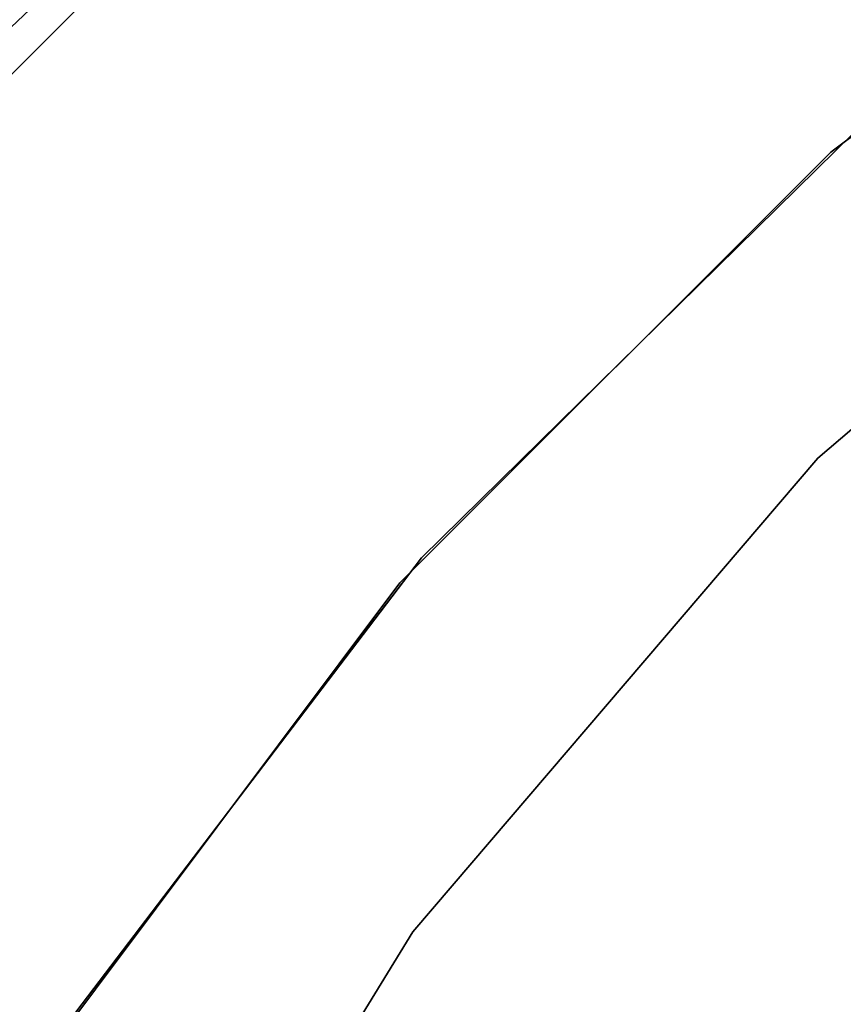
# Model space of a CAD drawing. Header units: millimetres. Extents: x 0.3 to 65.3, y -48.3 to 46.8.
# Tile 249 of 256: x 11.7 to 16.5, y -3.5 to 2.2. Entities that reach past the tile are written whole.
import ezdxf

# ---------------------------------------------------------------- set-up
doc = ezdxf.new("R2010")
doc.units = ezdxf.units.MM
doc.header["$LTSCALE"] = 25.4
doc.layers.get('0').update_dxf_attribs({"true_color": 0xff5454})

# ---------------------------------------------------------------- blocks, each defined once
blk = doc.blocks.new('NICO-9517.STL')
at = {"color": 251, "true_color": 0x555555}
mesh = blk.add_polyface(dxfattribs=at)
corners = [(15.57799816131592, 5.90688943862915, 3.611416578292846), (11.10384464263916, 1.668745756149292, 1.611412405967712), (15.57799816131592, 5.90688943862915, 1.611412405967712), (11.10384464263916, 1.668745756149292, 3.611416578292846)]
mesh.append_faces([[corners[k] for k in face] for face in [(0, 1, 2), (1, 0, 3)]], dxfattribs={"vtx0": -1, "color": 251})
mesh = blk.add_polyface(dxfattribs=at)
corners = [(15.57799816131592, 5.90688943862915, 151.6114196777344), (11.10384464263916, 1.668745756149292, 149.6114196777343), (15.57799816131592, 5.90688943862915, 149.6114196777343), (11.10384464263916, 1.668745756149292, 151.6114196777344)]
mesh.append_faces([[corners[k] for k in face] for face in [(0, 1, 2), (1, 0, 3)]], dxfattribs={"vtx0": -1, "color": 251})
at = {"color": 7, "true_color": 0xe6ffff}
mesh = blk.add_polyface(dxfattribs=at)
corners = [(11.46766185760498, 1.724878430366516, 3.611416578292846), (14.31882381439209, 4.576036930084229, 1.611412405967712), (11.46766185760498, 1.724878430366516, 1.611412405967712), (14.31882381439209, 4.576036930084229, 3.611416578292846)]
mesh.append_faces([[corners[k] for k in face] for face in [(0, 1, 2), (1, 0, 3)]], dxfattribs={"vtx0": -1, "color": 7})
at = {"color": 18, "true_color": 0x080808}
mesh = blk.add_polyface(dxfattribs=at)
corners = [(11.46766185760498, 1.724878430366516, 4.311413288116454), (14.31882381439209, 4.576036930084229, 3.811419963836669), (11.46766185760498, 1.724878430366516, 3.811419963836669), (14.31882381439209, 4.576036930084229, 4.311413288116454)]
mesh.append_faces([[corners[k] for k in face] for face in [(0, 1, 2), (1, 0, 3)]], dxfattribs={"vtx0": -1, "color": 18})
mesh = blk.add_polyface(dxfattribs=at)
corners = [(11.46766185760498, 1.724878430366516, 149.4114227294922), (14.31882381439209, 4.576036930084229, 148.9114227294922), (11.46766185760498, 1.724878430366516, 148.9114227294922), (14.31882381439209, 4.576036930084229, 149.4114227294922)]
mesh.append_faces([[corners[k] for k in face] for face in [(0, 1, 2), (1, 0, 3)]], dxfattribs={"vtx0": -1, "color": 18})
at = {"color": 7, "true_color": 0xe6ffff}
mesh = blk.add_polyface(dxfattribs=at)
corners = [(11.46766185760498, 1.724878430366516, 151.6114196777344), (14.31882381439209, 4.576036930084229, 149.6114196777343), (11.46766185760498, 1.724878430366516, 149.6114196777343), (14.31882381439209, 4.576036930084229, 151.6114196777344)]
mesh.append_faces([[corners[k] for k in face] for face in [(0, 1, 2), (1, 0, 3)]], dxfattribs={"vtx0": -1, "color": 7})
at = {"color": 7, "true_color": 0xffffff}
mesh = blk.add_polyface(dxfattribs=at)
corners = [(16.4535961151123, 1.457635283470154, 135.2114105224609), (19.3090934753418, 3.595234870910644, 132.5114135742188), (16.4535961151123, 1.457635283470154, 132.5114135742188), (19.3090934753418, 3.595234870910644, 135.2114105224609)]
mesh.append_faces([[corners[k] for k in face] for face in [(0, 1, 2), (1, 0, 3)]], dxfattribs={"vtx0": -1, "color": 7})
at = {"color": 18, "true_color": 0x080808}
mesh = blk.add_polyface(dxfattribs=at)
corners = [(19.15333175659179, 2.036312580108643, 4.311413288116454), (16.37786293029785, -0.3341602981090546, 3.811419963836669), (19.15333175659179, 2.036312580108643, 3.811419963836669), (16.37786293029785, -0.3341602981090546, 4.311413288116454)]
mesh.append_faces([[corners[k] for k in face] for face in [(0, 1, 2), (1, 0, 3)]], dxfattribs={"vtx0": -1, "color": 18})
mesh = blk.add_polyface(dxfattribs=at)
corners = [(19.15333175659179, 2.036312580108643, 149.4114227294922), (16.37786293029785, -0.3341602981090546, 148.9114227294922), (19.15333175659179, 2.036312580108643, 148.9114227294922), (16.37786293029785, -0.3341602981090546, 149.4114227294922)]
mesh.append_faces([[corners[k] for k in face] for face in [(0, 1, 2), (1, 0, 3)]], dxfattribs={"vtx0": -1, "color": 18})
at = {"color": 7, "true_color": 0xffffff}
mesh = blk.add_polyface(dxfattribs=at)
corners = [(14.0582160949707, -0.9193390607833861, 20.71141624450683), (16.59981727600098, 1.583351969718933, 18.01141929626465), (14.0582160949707, -0.9193390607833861, 18.01141929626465), (16.59981727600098, 1.583351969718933, 20.71141624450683)]
mesh.append_faces([[corners[k] for k in face] for face in [(0, 1, 2), (1, 0, 3)]], dxfattribs={"vtx0": -1, "color": 7})
mesh = blk.add_polyface(dxfattribs=at)
corners = [(16.4535961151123, 1.457635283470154, 135.2114105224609), (13.93137550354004, -1.064585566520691, 132.5114135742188), (13.93137550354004, -1.064585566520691, 135.2114105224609), (16.4535961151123, 1.457635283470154, 132.5114135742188)]
mesh.append_faces([[corners[k] for k in face] for face in [(0, 1, 2), (1, 0, 3)]], dxfattribs={"vtx0": -1, "color": 7})
at = {"color": 18, "true_color": 0x080808}
mesh = blk.add_polyface(dxfattribs=at)
corners = [(16.37786293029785, -0.3341602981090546, 3.811419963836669), (14.0073881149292, -3.109632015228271, 4.311413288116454), (14.0073881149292, -3.109632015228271, 3.811419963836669), (16.37786293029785, -0.3341602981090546, 4.311413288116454)]
mesh.append_faces([[corners[k] for k in face] for face in [(0, 1, 2), (1, 0, 3)]], dxfattribs={"vtx0": -1, "color": 18})
mesh = blk.add_polyface(dxfattribs=at)
corners = [(16.37786293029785, -0.3341602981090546, 148.9114227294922), (14.0073881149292, -3.109632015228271, 149.4114227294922), (14.0073881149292, -3.109632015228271, 148.9114227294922), (16.37786293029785, -0.3341602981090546, 149.4114227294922)]
mesh.append_faces([[corners[k] for k in face] for face in [(0, 1, 2), (1, 0, 3)]], dxfattribs={"vtx0": -1, "color": 18})
at = {"color": 7, "true_color": 0xffffff}
mesh = blk.add_polyface(dxfattribs=at)
corners = [(14.0582160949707, -0.9193390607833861, 20.71141624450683), (11.89865493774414, -3.758264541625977, 18.01141929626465), (11.89865493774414, -3.758264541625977, 20.71141624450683), (14.0582160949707, -0.9193390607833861, 18.01141929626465)]
mesh.append_faces([[corners[k] for k in face] for face in [(0, 1, 2), (1, 0, 3)]], dxfattribs={"vtx0": -1, "color": 7})
mesh = blk.add_polyface(dxfattribs=at)
corners = [(13.93137550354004, -1.064585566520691, 135.2114105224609), (11.79377555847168, -3.920083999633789, 132.5114135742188), (11.79377555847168, -3.920083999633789, 135.2114105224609), (13.93137550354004, -1.064585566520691, 132.5114135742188)]
mesh.append_faces([[corners[k] for k in face] for face in [(0, 1, 2), (1, 0, 3)]], dxfattribs={"vtx0": -1, "color": 7})
at = {"color": 18, "true_color": 0x080808}
mesh = blk.add_polyface(dxfattribs=at)
corners = [(14.0073881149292, -3.109632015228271, 3.811419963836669), (12.10027599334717, -6.221754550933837, 4.311413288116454), (12.10027599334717, -6.221754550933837, 3.811419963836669), (14.0073881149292, -3.109632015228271, 4.311413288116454)]
mesh.append_faces([[corners[k] for k in face] for face in [(0, 1, 2), (1, 0, 3)]], dxfattribs={"vtx0": -1, "color": 18})
mesh = blk.add_polyface(dxfattribs=at)
corners = [(14.0073881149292, -3.109632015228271, 148.9114227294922), (12.10027599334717, -6.221754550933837, 149.4114227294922), (12.10027599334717, -6.221754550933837, 148.9114227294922), (14.0073881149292, -3.109632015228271, 149.4114227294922)]
mesh.append_faces([[corners[k] for k in face] for face in [(0, 1, 2), (1, 0, 3)]], dxfattribs={"vtx0": -1, "color": 18})

msp = doc.modelspace()

# ---------------------------------------------------------------- block references
at = {"color": 0}
msp.add_blockref('NICO-9517.STL', (0, 0), dxfattribs=at)

doc.saveas('drawing.dxf')
